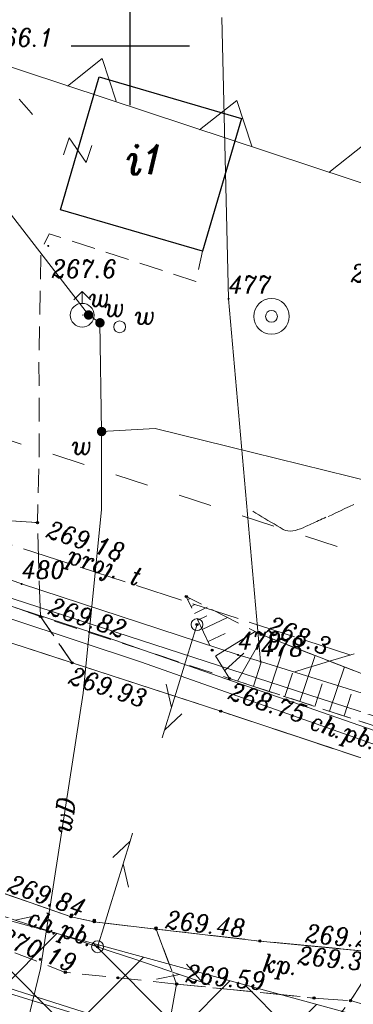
# Model space of a CAD drawing. Header units: metres. Extents: x 7435600 to 7436400, y 5537603 to 5538250.
# Tile 31 of 43: x 7436045 to 7436059, y 5537910 to 5537951. Entities that reach past the tile are written whole.
import ezdxf
from ezdxf.enums import TextEntityAlignment as Align

# ---------------------------------------------------------------- set-up
doc = ezdxf.new("R2010")
doc.units = ezdxf.units.M
doc.header["$MEASUREMENT"] = 0
for name, pattern in [('1.4_1.4', [2.8, 1.4, -1.4]), ('1.5_0.5', [2, 1.5, -0.5]), ('219-500', [0]), ('3117-500', [0]), ('mz1.0_0.5', [1.5, 1, -0.5]), ('mz1.25_0.5', [1.75, 1.25, -0.5]), ('mz2.0_0.5', [2.5, 2, -0.5])]:
    doc.linetypes.add(name, pattern=pattern)
doc.layers.get('0').update_dxf_attribs({"color": 2, "linetype": 'CONTINUOUS', "lineweight": 5})
doc.layers.add('!ramka', color=2, linetype='CONTINUOUS', lineweight=0)
doc.layers.add('BUIB02_02', color=7, linetype='CONTINUOUS', lineweight=0)
for name, color, linetype in [('000 Inne (niezydentyfikowane)', 7, 'CONTINUOUS'), ('140-Punkty robocze', 7, 'CONTINUOUS'), ('203-Punkt załamania granicy działki nie stabilizowany', 7, 'CONTINUOUS'), ('203-Punkt załamania granicy działki nie stabilizowany-Atr104', 7, 'CONTINUOUS'), ('219-Linia granicy', 7, 'CONTINUOUS'), ('312-Budynek (powierzchnia)', 7, 'CONTINUOUS'), ('312-Numer ewidencyjny budynku-Atr124', 7, 'CONTINUOUS'), ('403-Punkt określonej wysokości', 7, 'CONTINUOUS'), ('811-Warstwica ciągła linia', 7, 'CONTINUOUS'), ('991-Przehaczenie', 7, 'CONTINUOUS'), ('chodnik (powierzchnia)', 7, 'CONTINUOUS'), ('chodnik (powierzchnia)-Atr17', 7, 'CONTINUOUS'), ('hydrant (punkt)', 7, 'CONTINUOUS'), ('jezdnia (powierzchnia)', 7, 'CONTINUOUS'), ('krawężnik (linia)', 7, 'CONTINUOUS'), ('Miejsce błędu lub ostrzeżenia po kontroli', 7, 'CONTINUOUS'), ('Nieprzekraczalna linia zabudowy', 7, 'CONTINUOUS'), ('ogrodzenie trwałe (linia)', 7, 'CONTINUOUS'), ('plac (powierzchnia)', 7, 'CONTINUOUS'), ('plac (powierzchnia)-Atr17', 7, 'CONTINUOUS'), ('przewód gazowy (linia)', 7, 'CONTINUOUS'), ('przewód telekomunikacyjny (linia)', 7, 'CONTINUOUS'), ('przewód telekomunikacyjny (linia) - symbol', 7, 'CONTINUOUS'), ('przewód telekomunikacyjny - projektowany lub w budowie (linia) - ob. projektowany', 7, 'CONTINUOUS'), ('przewód telekomunikacyjny - projektowany lub w budowie (linia) - ob. projektowany-Atr1', 7, 'CONTINUOUS'), ('przewód wodociągowy (linia)', 7, 'CONTINUOUS'), ('przewód wodociągowy (linia)-Atr1', 7, 'CONTINUOUS'), ('punkt wysokościowy naturalny', 7, 'CONTINUOUS'), ('punkt wysokościowy naturalny-Atr2', 7, 'CONTINUOUS'), ('punkt wysokościowy sztuczny', 7, 'CONTINUOUS'), ('punkt wysokościowy sztuczny-Atr2', 7, 'CONTINUOUS'), ('skarpa nieumocniona (powierzchnia)', 7, 'CONTINUOUS'), ('Strefa osuwisk potencjalnych', 7, 'CONTINUOUS'), ('studnia (punkt)', 7, 'CONTINUOUS'), ('słup (punkt)', 7, 'CONTINUOUS'), ('Wstawianie ramki sekcyjnej z opisem', 7, 'CONTINUOUS'), ('właz okrągły - siec wodociągowa (punkt)', 7, 'CONTINUOUS'), ('właz okrągły - siec wodociągowa (punkt)-Atr17', 7, 'CONTINUOUS'), ('zasuwa - siec wodociągowa (punkt)', 7, 'CONTINUOUS'), ('zasuwa - siec wodociągowa (punkt)-Atr17', 7, 'CONTINUOUS')]:
    doc.layers.add(name, color=color, linetype=linetype)
doc.styles.get("Standard").update_dxf_attribs({"font": 'italic_1250.shx', "width": 0.75})
doc.linetypes.add('902-500', pattern='A,3.75,0,[1,ksztalty.shx,S=0.5,R=0,X=0,Y=0],3.75', length=7.5)

# ---------------------------------------------------------------- blocks, each defined once
blk = doc.blocks.new('991')
at = {"color": 0, "linetype": 'Continuous', "lineweight": 0}
for p, q in [((-0.375, 0.5), (0.375, 0.5)), ((-0.375, -0.5), (0.375, 0.5)), ((-0.375, -0.5), (0.375, -0.5))]:
    blk.add_line(p, q, dxfattribs=at)
blk = doc.blocks.new('203')
at = {"linetype": 'Continuous', "lineweight": 0}
h = blk.add_hatch(color=0, dxfattribs=at)
edge = h.paths.add_edge_path()
edge.add_arc((0, 0), 0.045, 0, 360)
blk = doc.blocks.new('US13')
at = {"color": 0, "linetype": 'Continuous', "lineweight": 13}
for radius in [0.75, 0.25]:
    blk.add_circle((0, 0), radius, dxfattribs=at)
blk = doc.blocks.new('US25')
at = {"linetype": 'Continuous', "lineweight": 0}
h = blk.add_hatch(color=0, dxfattribs=at)
edge = h.paths.add_edge_path()
edge.add_arc((0, 0), 0.2, 0, 360)
blk = doc.blocks.new('US22')
at = {"color": 0, "linetype": 'Continuous', "lineweight": 13}
blk.add_circle((0, 0), 0.25, dxfattribs=at)
blk = doc.blocks.new('PT01')
at = {"color": 0, "linetype": 'Continuous', "lineweight": 13}
for p, q in [((4.65, 0), (3.784, 0.5)), ((0.65, 0), (0, 0)), ((0.65, 0), (1.65, 0)), ((1.65, 0), (2.65, 0)), ((2.65, 0), (3.65, 0)), ((3.65, 0), (2.784, -0.5)), ((3.65, 0), (4.65, 0)), ((4.65, 0), (5, 0))]:
    blk.add_line(p, q, dxfattribs=at)
blk = doc.blocks.new('US02')
at = {"color": 0, "linetype": 'Continuous', "lineweight": 13}
for p, q in [((0, 1), (-0.353, 0.647)), ((0, 0.5), (0, 1)), ((0, 1), (0.354, 0.647))]:
    blk.add_line(p, q, dxfattribs=at)
blk.add_circle((0, 0), 0.5, dxfattribs=at)
blk = doc.blocks.new('PW01')
at = {"linetype": 'Continuous', "lineweight": 13}
h = blk.add_hatch(color=0, dxfattribs=at)
edge = h.paths.add_edge_path()
edge.add_arc((0, 0), 0.045, 0, 360)
blk = doc.blocks.new('SM04')
at = {"color": 0, "linetype": 'Continuous', "lineweight": 13}
blk.add_circle((0, 0), 0.25, dxfattribs=at)
blk = doc.blocks.new('PW02')
at = {"linetype": 'Continuous', "lineweight": 13}
h = blk.add_hatch(color=0, dxfattribs=at)
edge = h.paths.add_edge_path()
edge.add_arc((0, 0), 0.045, 0, 360)
blk = doc.blocks.new('RAMKA500K')
at = {"color": 0}
for p, q in [((50, 197.5), (50, 202.5)), ((47.5, 200), (52.5, 200))]:
    blk.add_line(p, q, dxfattribs=at)
blk = doc.blocks.new('PIKIETA')
at = {"color": 0}
blk.add_circle((0, 0), 0.045, dxfattribs=at)
blk = doc.blocks.new('801')
at = {"linetype": 'Continuous', "lineweight": 13}
h = blk.add_hatch(color=0, dxfattribs=at)
edge = h.paths.add_edge_path()
edge.add_arc((0, 0), 0.045, 0, 360)

msp = doc.modelspace()

# ---------------------------------------------------------------- hatches: boundary and pattern name
at = {"layer": 'BUIB02_02', "linetype": 'Continuous', "lineweight": 5}
h = msp.add_hatch(dxfattribs=at)
h.set_pattern_fill('CROSSHATCH', color=253, style=0, pattern_type=2)
h.set_pattern_definition([(45, (7435961.6253, 5537924.7712), (-2.319904, 2.319904), []), (315, (7435961.6253, 5537924.7712), (2.319904, 2.319904), [])])
h.paths.add_polyline_path([(7436043.44, 5537913.56), (7436060.08, 5537909.02), (7436072.46, 5537904.21), (7436080.45, 5537901.44), (7436125.26, 5537886.3), (7436123.85, 5537883.72), (7436121.78, 5537879.94), (7436111.81, 5537868.54), (7436097.96, 5537862.42), (7436082.82, 5537862.73), (7436056.09, 5537869.29), (7436015.82, 5537881.67), (7435957.74, 5537897.76), (7435948.84, 5537901.62), (7435934.32, 5537910.49), (7435934.03, 5537910.63), (7435939.24, 5537925.51), (7435940.01, 5537935.88), (7435938.04, 5537945.01), (7435935.67, 5537947.6), (7435945.85, 5537945.72), (7435954.28, 5537942.86), (7435969.69, 5537938.08), (7435996.02, 5537930.09), (7436005.99, 5537926.19), (7436016.39, 5537923.91), (7436023.56, 5537921.25)])

# ---------------------------------------------------------------- linework, layer by layer
at = {"layer": '!ramka', "color": 251, "linetype": 'Continuous', "lineweight": 13}
msp.add_3dface([(7435692.445, 5538052.761), (7436192.445, 5538052.761), (7436192.445, 5537747.761), (7435692.445, 5537747.761)], dxfattribs=at)
at = {"layer": '000 Inne (niezydentyfikowane)', "color": 251, "linetype": 'Continuous', "lineweight": 13, "flags": 128}
for points in [[(7436052.42, 5537926.68), (7436052.52, 5537926.73)], [(7436052.56, 5537926.39), (7436052.72, 5537926.47)], [(7436052.7, 5537926.1), (7436053.24, 5537926.36)], [(7436052.84, 5537925.81), (7436053.22, 5537926)], [(7436053.03, 5537925.42), (7436054.09, 5537925.93)], [(7436053.28, 5537924.91), (7436054, 5537925.26)], [(7436053.6, 5537924.31), (7436055.26, 5537925.34)], [(7436054.51, 5537923.25), (7436055.61, 5537925.17)], [(7436055.85, 5537922.81), (7436056.51, 5537924.82)], [(7436053.98, 5537923.69), (7436054.79, 5537924.43)], [(7436055.19, 5537923.03), (7436055.52, 5537924.05)], [(7436057.15, 5537922.39), (7436057.79, 5537924.33)], [(7436056.51, 5537922.6), (7436056.83, 5537923.58)], [(7436058.4, 5537921.98), (7436059.02, 5537923.85)], [(7436057.78, 5537922.18), (7436058.09, 5537923.13)], [(7436059.01, 5537921.78), (7436059.31, 5537922.7)]]:
    msp.add_lwpolyline(points, dxfattribs=at)
at = {"layer": '219-Linia granicy', "color": 96, "linetype": '219-500', "lineweight": 13, "flags": 128}
for points in [[(7436054.14, 5537939.35), (7436053.85, 5537951.2)], [(7436054.14, 5537939.35), (7436055.49, 5537924.07)], [(7436045.42, 5537927.34), (7436042.23, 5537928.51)], [(7436054.54, 5537924.35), (7436045.42, 5537927.34)], [(7436055.49, 5537924.07), (7436054.54, 5537924.35)], [(7436055.49, 5537924.07), (7436068.97, 5537919.87)]]:
    msp.add_lwpolyline(points, dxfattribs=at)
at = {"layer": '219-Linia granicy', "color": 96, "linetype": '219-500', "lineweight": 20, "flags": 128}
msp.add_lwpolyline([(7436028.97, 5537915.01), (7436059.92, 5537905.46)], dxfattribs=at)
at = {"layer": '312-Budynek (powierzchnia)', "color": 251, "linetype": 'Continuous', "lineweight": 25, "flags": 128}
for points in [[(7436047.05, 5537943.1), (7436048.69, 5537948.7)], [(7436048.69, 5537948.7), (7436054.68, 5537946.95)], [(7436054.68, 5537946.95), (7436053.04, 5537941.36)], [(7436053.04, 5537941.36), (7436047.05, 5537943.1)]]:
    msp.add_lwpolyline(points, dxfattribs=at)
at = {"layer": '811-Warstwica ciągła linia', "color": 32, "linetype": 'Continuous', "lineweight": 13, "flags": 128}
for points in [[(7436045.318, 5537947.766), (7436045.418, 5537947.649), (7436045.518, 5537947.532), (7436045.618, 5537947.415), (7436045.718, 5537947.298), (7436045.818, 5537947.181), (7436045.87, 5537947.12)], [(7436059.426, 5537930.691), (7436059.235, 5537930.601), (7436059.044, 5537930.512), (7436058.852, 5537930.422), (7436058.661, 5537930.332), (7436058.471, 5537930.242), (7436058.34, 5537930.18)], [(7436058.24, 5537930.15), (7436058.164, 5537930.115), (7436058.088, 5537930.08), (7436058.012, 5537930.045), (7436057.936, 5537930.01), (7436057.86, 5537929.975), (7436057.784, 5537929.94), (7436057.708, 5537929.905), (7436057.632, 5537929.87), (7436057.556, 5537929.835), (7436057.48, 5537929.8), (7436057.382, 5537929.755), (7436057.278, 5537929.71), (7436057.172, 5537929.667), (7436057.063, 5537929.629), (7436056.954, 5537929.598), (7436056.845, 5537929.577), (7436056.737, 5537929.568), (7436056.633, 5537929.574), (7436056.534, 5537929.597), (7436056.44, 5537929.64), (7436056.312, 5537929.716), (7436056.184, 5537929.792), (7436056.056, 5537929.868), (7436055.928, 5537929.944), (7436055.8, 5537930.02), (7436055.672, 5537930.096), (7436055.544, 5537930.172), (7436055.416, 5537930.248), (7436055.288, 5537930.324), (7436055.16, 5537930.4)], [(7436059.431, 5537924.395), (7436058.916, 5537924.239), (7436058.4, 5537924.084), (7436057.884, 5537923.929), (7436057.368, 5537923.774), (7436056.89, 5537923.63)]]:
    msp.add_lwpolyline(points, dxfattribs=at)
at = {"layer": 'chodnik (powierzchnia)', "color": 251, "linetype": 'mz1.0_0.5', "lineweight": 13, "flags": 128}
msp.add_lwpolyline([(7436033.67, 5537946.92), (7436041.2, 5537944.28), (7436038.58, 5537935.88), (7436037.07, 5537936.34), (7436036.52, 5537934.34), (7436035.14, 5537930.99), (7436041.98, 5537928.74), (7436042.72, 5537930.16), (7436046.09, 5537929.92), (7436046.16, 5537933.08), (7436046.15, 5537936.67), (7436046.23, 5537941.34), (7436046.58, 5537942.09), (7436052.76, 5537940.08), (7436053.04, 5537941.36), (7436047.05, 5537943.1)], dxfattribs=at)
for points in [[(7436047.55, 5537924.02), (7436053.81, 5537921.98), (7436065.14, 5537918.22), (7436067.61, 5537918.96), (7436054.18, 5537923.36), (7436046.21, 5537925.97)], [(7436051.95, 5537910.49), (7436049.47, 5537910.75), (7436047.26, 5537910.98), (7436043.9, 5537912.29), (7436044.1, 5537912.79), (7436044.65, 5537914.31), (7436047.5, 5537913.32), (7436048.48, 5537913.11), (7436051.09, 5537912.8)], [(7436070.16, 5537909.02), (7436069.31, 5537906.93), (7436059.28, 5537909.79), (7436060.57, 5537911.81), (7436062.36, 5537911.5), (7436063.03, 5537911.36)]]:
    msp.add_lwpolyline(points, close=True, dxfattribs=at)
at = {"layer": 'jezdnia (powierzchnia)', "color": 251, "linetype": '1.5_0.5', "lineweight": 13, "flags": 128}
for points in [[(7435787.98, 5537999.13), (7435812.53, 5537991.36), (7435837.49, 5537983.4), (7435851.56, 5537978.92), (7435872.9, 5537972.2), (7435884.62, 5537968.52), (7435893.22, 5537965.82), (7435917.63, 5537958.09), (7435931.26, 5537953.8), (7435946.49, 5537948.88), (7435956.04, 5537945.83), (7435981.79, 5537937.53), (7436000.26, 5537931.81), (7436006.5, 5537929.57), (7436018.45, 5537924.52), (7436030.52, 5537919.43), (7436040.91, 5537915.64), (7436044.65, 5537914.31), (7436047.5, 5537913.32), (7436048.48, 5537913.11), (7436051.09, 5537912.8), (7436055.46, 5537912.3), (7436060.57, 5537911.81), (7436062.36, 5537911.5), (7436063.03, 5537911.36), (7436070.16, 5537909.02), (7436075.77, 5537907.07), (7436087.88, 5537902.7), (7436092.65, 5537900.86), (7436104.8, 5537895.98), (7436111.99, 5537892.99), (7436117.36, 5537890.77), (7436120.52, 5537889.46), (7436121.95, 5537888.81), (7436122.58, 5537888.36), (7436123.09, 5537887.94), (7436123.7, 5537887.23), (7436124.27, 5537886.43), (7436124.63, 5537885.44), (7436124.96, 5537883.49), (7436124.82, 5537882.04), (7436132.59, 5537891.94), (7436128.79, 5537893.6), (7436127.56, 5537894.18), (7436120.05, 5537897.35), (7436109.2, 5537901.85), (7436098.73, 5537906.14), (7436090.27, 5537909.41), (7436082.51, 5537912.25), (7436078.14, 5537913.79), (7436065.14, 5537918.22), (7436053.81, 5537921.98), (7436047.55, 5537924.02), (7436039.35, 5537926.69), (7436033.49, 5537928.6), (7436025.95, 5537930.99), (7436016.54, 5537933.92), (7436002.02, 5537938.44), (7435996.37, 5537940.2), (7435994.48, 5537940.74), (7435983.95, 5537944.1), (7435976.31, 5537946.5), (7435971.56, 5537947.96), (7435963.8, 5537950.41), (7435957.25, 5537952.56), (7435948.59, 5537955.3), (7435932.89, 5537960.3), (7435919.95, 5537964.35), (7435895.13, 5537972.13), (7435875.07, 5537978.57), (7435853.94, 5537985.24), (7435845.26, 5537987.99), (7435839.58, 5537989.79), (7435830.87, 5537992.55), (7435814.74, 5537997.65), (7435806.05, 5538000.41), (7435789.9, 5538005.53), (7435788.87, 5538002.22)], [(7436039.35, 5537926.69), (7436047.55, 5537924.02), (7436046.21, 5537925.97), (7436041.69, 5537927.55)]]:
    msp.add_lwpolyline(points, close=True, dxfattribs=at)
at = {"layer": 'krawężnik (linia)', "color": 251, "linetype": 'Continuous', "lineweight": 13, "flags": 128}
for points in [[(7436132.59, 5537891.94), (7436128.79, 5537893.6), (7436127.56, 5537894.18), (7436120.05, 5537897.35), (7436109.2, 5537901.85), (7436098.73, 5537906.14), (7436090.27, 5537909.41), (7436082.51, 5537912.25), (7436078.14, 5537913.79), (7436065.14, 5537918.22), (7436053.81, 5537921.98), (7436047.55, 5537924.02), (7436039.35, 5537926.69), (7436033.49, 5537928.6), (7436025.95, 5537930.99), (7436016.54, 5537933.92), (7436002.02, 5537938.44), (7435996.37, 5537940.2), (7435994.48, 5537940.74), (7435983.95, 5537944.1), (7435976.31, 5537946.5), (7435971.56, 5537947.96), (7435963.8, 5537950.41)], [(7436002.02, 5537938.44), (7436016.54, 5537933.92), (7436025.95, 5537930.99), (7436033.49, 5537928.6), (7436039.35, 5537926.69), (7436047.55, 5537924.02), (7436053.81, 5537921.98), (7436065.14, 5537918.22), (7436078.14, 5537913.79), (7436082.51, 5537912.25), (7436090.27, 5537909.41), (7436098.73, 5537906.14), (7436109.2, 5537901.85), (7436120.05, 5537897.35), (7436127.56, 5537894.18), (7436128.79, 5537893.6), (7436132.59, 5537891.94)], [(7436060.57, 5537911.81), (7436055.46, 5537912.3), (7436051.09, 5537912.8), (7436048.48, 5537913.11), (7436047.5, 5537913.32), (7436044.65, 5537914.31), (7436040.91, 5537915.64), (7436030.52, 5537919.43), (7436018.45, 5537924.52), (7436006.5, 5537929.57)]]:
    msp.add_lwpolyline(points, dxfattribs=at)
at = {"layer": 'Miejsce błędu lub ostrzeżenia po kontroli', "color": 214, "linetype": '1.4_1.4', "lineweight": 13, "flags": 128}
msp.add_lwpolyline([(7435942.54, 5537965.49), (7435996.65, 5537949.04), (7436064.9, 5537926.91), (7436099.32, 5537915.75), (7436131.86, 5537901.49)], dxfattribs=at)
at = {"layer": 'Nieprzekraczalna linia zabudowy', "color": 251, "linetype": '3117-500', "lineweight": 13, "flags": 128}
msp.add_lwpolyline([(7436132.87, 5537917.47), (7436105.98, 5537928.56), (7436069.68, 5537940.95), (7436009.28, 5537960.91), (7435960.76, 5537975.49), (7435944.26, 5537980.85)], dxfattribs=at)
msp.add_lwpolyline([(7436132.87, 5537917.47), (7436105.98, 5537928.56), (7436069.68, 5537940.95), (7436009.28, 5537960.91), (7435960.76, 5537975.49), (7435944.26, 5537980.85)], dxfattribs=at)
msp.add_lwpolyline([(7436132.87, 5537917.47), (7436105.98, 5537928.56), (7436069.68, 5537940.95), (7436009.28, 5537960.91), (7435960.76, 5537975.49), (7435944.26, 5537980.85)], dxfattribs=at)
at = {"layer": 'Nieprzekraczalna linia zabudowy', "color": 251, "linetype": '3117-500', "lineweight": 13, "elevation": 0, "flags": 128}
for points in [[(7436049.4, 5537947.67), (7436048.807, 5537949.469), (7436047.345, 5537948.311)], [(7436055.118, 5537945.783), (7436054.484, 5537947.707), (7436052.92, 5537946.469)], [(7436060.562, 5537943.985), (7436059.928, 5537945.909), (7436058.364, 5537944.671)]]:
    msp.add_lwpolyline(points, dxfattribs=at)
at = {"layer": 'ogrodzenie trwałe (linia)', "color": 251, "linetype": '902-500', "lineweight": 13, "flags": 128}
for points in [[(7436068.08, 5537920.33), (7436055.51, 5537925.21)], [(7436028.64, 5537891.16), (7436029.31, 5537912.52), (7436029.1, 5537915.19), (7436039.74, 5537911.95), (7436043.23, 5537910.84), (7436051.54, 5537908.2)]]:
    msp.add_lwpolyline(points, dxfattribs=at)
at = {"layer": 'plac (powierzchnia)', "color": 251, "linetype": '1.5_0.5', "lineweight": 13, "flags": 128}
for points in [[(7436046.21, 5537925.97), (7436046.09, 5537929.92), (7436042.72, 5537930.16), (7436041.69, 5537927.55)], [(7436051.09, 5537912.8), (7436051.95, 5537910.49), (7436057.74, 5537909.9), (7436059.28, 5537909.79), (7436060.57, 5537911.81), (7436055.46, 5537912.3)], [(7436051.95, 5537910.49), (7436051.54, 5537908.2), (7436052.57, 5537907.9), (7436056.77, 5537906.59), (7436059.28, 5537909.79), (7436057.74, 5537909.9)]]:
    msp.add_lwpolyline(points, close=True, dxfattribs=at)
at = {"layer": 'przewód gazowy (linia)', "color": 40, "linetype": 'Continuous', "lineweight": 13, "flags": 128}
msp.add_lwpolyline([(7436115.36, 5537902.41), (7436086.96, 5537911.98), (7436069.03, 5537918.12), (7436049.03, 5537925.09), (7436028.69, 5537931.7), (7436019.45, 5537934.66), (7436003.71, 5537939.63), (7435979.37, 5537947.59), (7435943.65, 5537961.27)], dxfattribs=at)
at = {"layer": 'przewód telekomunikacyjny (linia)', "color": 30, "linetype": 'Continuous', "lineweight": 13, "flags": 128}
for points in [[(7435943.53, 5537958.19), (7435981.13, 5537946.12), (7435985.96, 5537944.59), (7435999.97, 5537940.23), (7436010.72, 5537936.66), (7436014.01, 5537935.35), (7436017.71, 5537934.36), (7436025.16, 5537932.12), (7436036.65, 5537928.62), (7436050.47, 5537924.04), (7436064.43, 5537919.12), (7436073.85, 5537915.97), (7436089.58, 5537910.49), (7436113.88, 5537900.57), (7436129.588, 5537894.208)], [(7436130.051, 5537895.309), (7436124.6, 5537897.76), (7436116.25, 5537901.53), (7436109.09, 5537903.89), (7436095.83, 5537908.38), (7436076.93, 5537915.79), (7436067.21, 5537919.52), (7436042.88, 5537927.41), (7436013.15, 5537938.11), (7435996, 5537944.11), (7435981.96, 5537949.04)]]:
    msp.add_lwpolyline(points, dxfattribs=at)
at = {"layer": 'przewód telekomunikacyjny - projektowany lub w budowie (linia) - ob. projektowany', "color": 30, "linetype": 'mz2.0_0.5', "lineweight": 13, "flags": 128}
msp.add_lwpolyline([(7436035.99, 5537931.9), (7436068.2, 5537921.45)], dxfattribs=at)
at = {"layer": 'przewód wodociągowy (linia)', "color": 5, "linetype": 'Continuous', "lineweight": 13, "flags": 128}
for points in [[(7436039.92, 5537949.42), (7436048.24, 5537938.67)], [(7436047.97, 5537938.66), (7436048.24, 5537938.67)], [(7436048.24, 5537938.67), (7436048.72, 5537938.34)], [(7436048.79, 5537933.76), (7436048.72, 5537938.34)], [(7436058.146, 5537868.724), (7436059.04, 5537888.03), (7436045.02, 5537906.21), (7436046.22, 5537911.14), (7436048.01, 5537922.74), (7436048.79, 5537930.48), (7436048.79, 5537933.76)], [(7436048.79, 5537933.76), (7436051.04, 5537933.89), (7436062.33, 5537931.11)]]:
    msp.add_lwpolyline(points, dxfattribs=at)
at = {"layer": 'skarpa nieumocniona (powierzchnia)', "color": 251, "linetype": 'mz1.25_0.5', "lineweight": 13, "flags": 128}
msp.add_lwpolyline([(7436067.61, 5537918.96), (7436054.18, 5537923.36), (7436053.45, 5537924.55), (7436052.36, 5537926.81), (7436055.51, 5537925.21), (7436068.08, 5537920.33)], close=True, dxfattribs=at)
at = {"layer": 'Strefa osuwisk potencjalnych', "color": 253, "linetype": 'Continuous', "lineweight": 13, "flags": 128}
msp.add_lwpolyline([(7435954.28, 5537942.86), (7435969.69, 5537938.08), (7435996.02, 5537930.09), (7436005.99, 5537926.19), (7436016.39, 5537923.91), (7436023.56, 5537921.25), (7436043.44, 5537913.56), (7436060.08, 5537909.02), (7436072.46, 5537904.21), (7436080.45, 5537901.44), (7436125.26, 5537886.3), (7436123.85, 5537883.72), (7436121.78, 5537879.94), (7436111.81, 5537868.54), (7436097.96, 5537862.42), (7436082.82, 5537862.73), (7436056.09, 5537869.29), (7436015.82, 5537881.67), (7435957.74, 5537897.76)], dxfattribs=at)
msp.add_lwpolyline([(7435954.28, 5537942.86), (7435969.69, 5537938.08), (7435996.02, 5537930.09), (7436005.99, 5537926.19), (7436016.39, 5537923.91), (7436023.56, 5537921.25), (7436043.44, 5537913.56), (7436060.08, 5537909.02), (7436072.46, 5537904.21), (7436080.45, 5537901.44), (7436125.26, 5537886.3), (7436123.85, 5537883.72), (7436121.78, 5537879.94), (7436111.81, 5537868.54), (7436097.96, 5537862.42), (7436082.82, 5537862.73), (7436056.09, 5537869.29), (7436015.82, 5537881.67), (7435957.74, 5537897.76)], dxfattribs=at)
msp.add_lwpolyline([(7435954.28, 5537942.86), (7435969.69, 5537938.08), (7435996.02, 5537930.09), (7436005.99, 5537926.19), (7436016.39, 5537923.91), (7436023.56, 5537921.25), (7436043.44, 5537913.56), (7436060.08, 5537909.02), (7436072.46, 5537904.21), (7436080.45, 5537901.44), (7436125.26, 5537886.3), (7436123.85, 5537883.72), (7436121.78, 5537879.94), (7436111.81, 5537868.54), (7436097.96, 5537862.42), (7436082.82, 5537862.73), (7436056.09, 5537869.29), (7436015.82, 5537881.67), (7435957.74, 5537897.76)], dxfattribs=at)

# ---------------------------------------------------------------- block references
at = {"layer": '140-Punkty robocze', "color": 1, "linetype": 'Continuous', "lineweight": 13}
for p in [(7436046.09, 5537929.92), (7436052.36, 5537926.81), (7436046.21, 5537925.97), (7436052.81, 5537925.63), (7436055.51, 5537925.21), (7436053.45, 5537924.55), (7436047.55, 5537924.02), (7436054.18, 5537923.36), (7436053.81, 5537921.98), (7436047.5, 5537913.32), (7436047.53, 5537913.4), (7436048.48, 5537913.17), (7436048.48, 5537913.11), (7436051.08, 5537912.85), (7436051.09, 5537912.8), (7436048.62, 5537912.06), (7436055.46, 5537912.3), (7436047.26, 5537910.98), (7436049.47, 5537910.75), (7436051.95, 5537910.49), (7436057.74, 5537909.9), (7436059.28, 5537909.79)]:
    msp.add_blockref('PIKIETA', p, dxfattribs=at)
at = {"layer": '203-Punkt załamania granicy działki nie stabilizowany', "color": 3, "linetype": 'Continuous', "lineweight": 13}
for p in [(7436054.14, 5537939.35), (7436045.42, 5537927.34), (7436054.54, 5537924.35), (7436055.49, 5537924.07)]:
    msp.add_blockref('203', p, dxfattribs=at)
at = {"layer": '403-Punkt określonej wysokości', "color": 251, "linetype": 'Continuous', "lineweight": 13}
for p in [(7436046.09, 5537929.92), (7436052.36, 5537926.81), (7436046.21, 5537925.97), (7436052.81, 5537925.63), (7436055.51, 5537925.21), (7436053.45, 5537924.55), (7436047.55, 5537924.02), (7436054.18, 5537923.36), (7436053.81, 5537921.98), (7436047.5, 5537913.32), (7436047.53, 5537913.4), (7436048.48, 5537913.17), (7436048.48, 5537913.11), (7436051.08, 5537912.85), (7436051.09, 5537912.8), (7436048.62, 5537912.06), (7436055.46, 5537912.3), (7436047.26, 5537910.98), (7436049.47, 5537910.75), (7436051.95, 5537910.49), (7436057.74, 5537909.9), (7436059.28, 5537909.79)]:
    msp.add_blockref('801', p, dxfattribs=at)
at = {"layer": '991-Przehaczenie', "color": 251, "linetype": 'Continuous', "lineweight": 13, "rotation": 71.391}
msp.add_blockref('991', (7436047.78, 5537945.61), dxfattribs=at)
at = {"layer": 'hydrant (punkt)', "color": 251, "linetype": 'Continuous', "lineweight": 13}
msp.add_blockref('US02', (7436047.97, 5537938.66), dxfattribs=at)
at = {"layer": 'przewód telekomunikacyjny (linia) - symbol', "color": 30, "linetype": 'Continuous', "lineweight": 13}
for p, rotation in [((7436052.81, 5537925.63), 252.841), ((7436048.62, 5537912.06), 72.84100000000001), ((7436048.62, 5537912.06), 162.033), ((7436048.62, 5537912.06), 162.033), ((7436048.62, 5537912.06), 341.343), ((7436048.62, 5537912.06), 341.343)]:
    msp.add_blockref('PT01', p, dxfattribs=dict(at, rotation=rotation))
at = {"layer": 'punkt wysokościowy naturalny', "color": 251, "linetype": 'Continuous', "lineweight": 13}
for p in [(7436046.54, 5537941.58), (7436055.51, 5537925.21)]:
    msp.add_blockref('PW01', p, dxfattribs=at)
at = {"layer": 'punkt wysokościowy sztuczny', "color": 251, "linetype": 'Continuous', "lineweight": 13}
for p in [(7436046.09, 5537929.92), (7436046.21, 5537925.97), (7436047.55, 5537924.02), (7436054.18, 5537923.36), (7436051.08, 5537912.85), (7436051.95, 5537910.49), (7436059.28, 5537909.79)]:
    msp.add_blockref('PW02', p, dxfattribs=at)
at = {"layer": 'studnia (punkt)', "color": 251, "linetype": 'Continuous', "lineweight": 13}
msp.add_blockref('US13', (7436055.95, 5537938.61), dxfattribs=at)
at = {"layer": 'słup (punkt)', "color": 251, "linetype": 'Continuous', "lineweight": 13}
for p in [(7436052.81, 5537925.63), (7436048.62, 5537912.06)]:
    msp.add_blockref('SM04', p, dxfattribs=at)
at = {"layer": 'Wstawianie ramki sekcyjnej z opisem', "color": 251, "linetype": 'Continuous', "lineweight": 13}
msp.add_blockref('RAMKA500K', (7436000, 5537750), dxfattribs=at)
at = {"layer": 'właz okrągły - siec wodociągowa (punkt)', "color": 251, "linetype": 'Continuous', "lineweight": 13, "rotation": 179.999}
msp.add_blockref('US22', (7436049.55, 5537938.17), dxfattribs=at)
at = {"layer": 'zasuwa - siec wodociągowa (punkt)', "color": 251, "linetype": 'Continuous', "lineweight": 13}
for p in [(7436048.24, 5537938.67), (7436048.72, 5537938.34)]:
    msp.add_blockref('US25', p, dxfattribs=at)
at = {"layer": 'zasuwa - siec wodociągowa (punkt)', "color": 251, "linetype": 'Continuous', "lineweight": 13, "rotation": 179.999}
msp.add_blockref('US25', (7436048.79, 5537933.76), dxfattribs=at)

# ---------------------------------------------------------------- texts
at = {"layer": '203-Punkt załamania granicy działki nie stabilizowany-Atr104', "color": 251, "lineweight": 13, "width": 0.9}
for s, p in [('477', (7436054.14, 5537939.35)), ('480', (7436045.42, 5537927.34)), ('479', (7436054.54, 5537924.35)), ('478', (7436055.49, 5537924.07))]:
    msp.add_text(s, height=0.75, dxfattribs=at).set_placement(p, align=Align.BOTTOM_LEFT)
at = {"layer": '312-Numer ewidencyjny budynku-Atr124', "color": 251, "lineweight": 13, "width": 0.9}
msp.add_text('i1', height=1.25, dxfattribs=at).set_placement((7436050.66, 5537945.22), align=Align.MIDDLE_CENTER)
at = {"layer": 'chodnik (powierzchnia)-Atr17', "color": 251, "lineweight": 13, "width": 0.9}
for rotation, p in [(-18.359, (7436057.52, 5537921.25)), (-19.156, (7436045.61, 5537912.99))]:
    msp.add_text('ch.pb.', height=0.75, rotation=rotation, dxfattribs=at).set_placement(p)
at = {"layer": 'plac (powierzchnia)-Atr17', "color": 251, "lineweight": 13, "width": 0.9}
msp.add_text('kp.', height=0.75, rotation=-5.818, dxfattribs=at).set_placement((7436055.56, 5537911.02))
at = {"layer": 'przewód telekomunikacyjny - projektowany lub w budowie (linia) - ob. projektowany-Atr1', "color": 30, "lineweight": 13, "width": 0.9}
msp.add_text('proj. t', height=0.75, rotation=341.956, dxfattribs=at).set_placement((7436047.29, 5537928.24))
msp.add_text('proj. t', height=0.75, rotation=341.956, dxfattribs=at).set_placement((7436047.29, 5537928.24))
at = {"layer": 'przewód wodociągowy (linia)-Atr1', "color": 5, "lineweight": 13, "width": 0.9}
msp.add_text('wD', height=0.75, rotation=81.228, dxfattribs=at).set_placement((7436047.1, 5537916.86), align=Align.MIDDLE_LEFT)
at = {"layer": 'punkt wysokościowy naturalny-Atr2', "color": 251, "lineweight": 13, "width": 0.9}
for s, p in [('266.1', (7436044.04, 5537949.98)), ('267.6', (7436046.69, 5537940.24)), ('266.8', (7436059.29, 5537940.05))]:
    msp.add_text(s, height=0.75, dxfattribs=at).set_placement(p)
msp.add_text('268.3', height=0.75, rotation=338.782, dxfattribs=at).set_placement((7436055.7, 5537925.31))
at = {"layer": 'punkt wysokościowy sztuczny-Atr2', "color": 251, "lineweight": 9, "width": 0.9}
for s, rotation, p in [('269.18', 341.964, (7436046.41, 5537929.32)), ('269.82', -18.132, (7436046.5, 5537926.08)), ('269.93', 341.95, (7436047.35, 5537923.16)), ('268.75', 341.86, (7436054.08, 5537922.51)), ('269.84', 340.844, (7436044.78, 5537914.4)), ('269.48', 353.473, (7436051.46, 5537912.84)), ('270.19', 338.7, (7436044.41, 5537912.19)), ('269.20', 354.523, (7436057.35, 5537912.26)), ('269.30', 354.523, (7436057.03, 5537911.33)), ('269.59', 354.182, (7436052.31, 5537910.57))]:
    msp.add_text(s, height=0.75, rotation=rotation, dxfattribs=at).set_placement(p)
at = {"layer": 'właz okrągły - siec wodociągowa (punkt)-Atr17', "color": 251, "lineweight": 13, "width": 0.9}
msp.add_text('w', height=0.75, dxfattribs=at).set_placement((7436050.19, 5537938.28))
at = {"layer": 'zasuwa - siec wodociągowa (punkt)-Atr17', "color": 251, "lineweight": 13, "width": 0.9}
for p in [(7436048.27, 5537939.03), (7436048.91, 5537938.61), (7436047.53, 5537932.8)]:
    msp.add_text('w', height=0.75, dxfattribs=at).set_placement(p)

doc.saveas('drawing.dxf')
